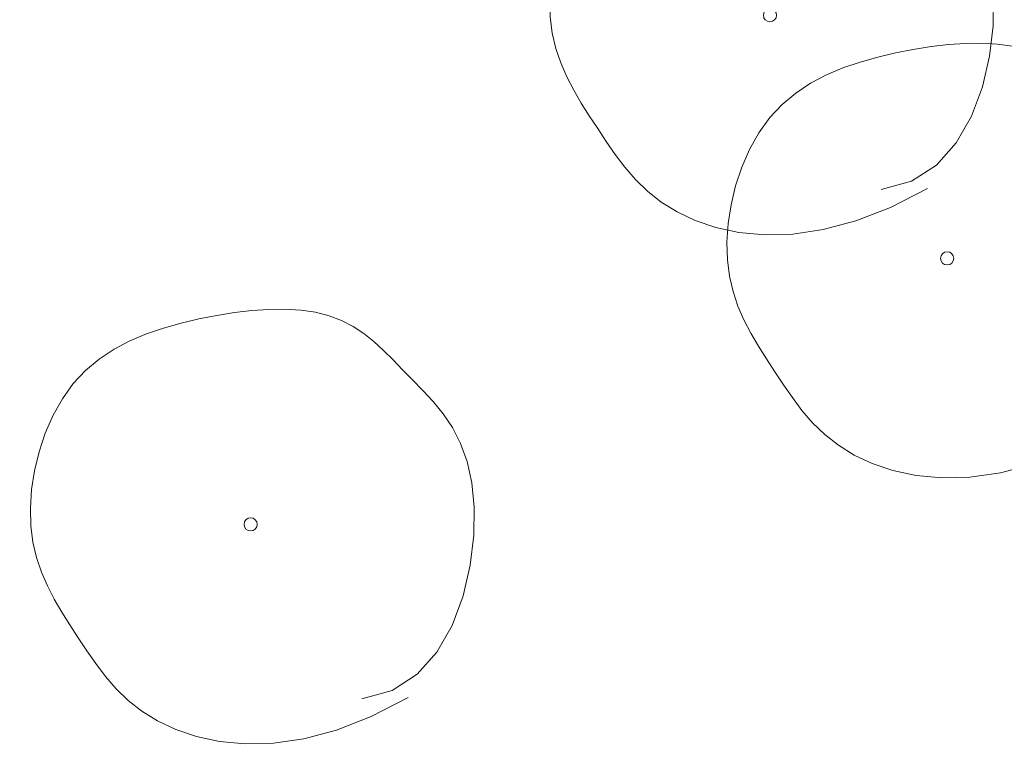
# Model space of a CAD drawing. Header units: metres. Extents: x 196678 to 197613, y 355400 to 356418.
# Tile 8 of 40: x 197068 to 197088, y 355552 to 355567. Entities that reach past the tile are written whole.
import ezdxf

# ---------------------------------------------------------------- set-up
doc = ezdxf.new("R2010")
doc.units = ezdxf.units.M
doc.layers.add('B-WE-GR-BOOM-S', color=252, linetype='Continuous', lineweight=18)

# ---------------------------------------------------------------- blocks, each defined once
blk = doc.blocks.new('SGR-BOOM_09')
blk.add_lwpolyline([(-2.711, 3.837), (-3.391, 3.615), (-3.939, 3.223), (-4.367, 2.697), (-4.684, 2.075), (-4.901, 1.394), (-5.029, 0.692), (-5.078, 0.004), (-5.057, -0.631), (-4.978, -1.184), (-4.849, -1.658), (-4.679, -2.064), (-4.477, -2.414), (-4.251, -2.716), (-4.01, -2.983), (-3.764, -3.225), (-3.519, -3.452), (-3.284, -3.674), (-3.056, -3.889), (-2.829, -4.093), (-2.6, -4.282), (-2.363, -4.453), (-2.114, -4.603), (-1.847, -4.727), (-1.559, -4.822), (-1.246, -4.884), (-0.91, -4.917), (-0.554, -4.921), (-0.182, -4.9), (0.202, -4.856), (0.595, -4.791), (0.994, -4.707), (1.395, -4.608), (1.794, -4.494), (2.188, -4.363), (2.571, -4.21), (2.939, -4.034), (3.289, -3.828), (3.615, -3.591), (3.913, -3.317), (4.179, -3.005), (4.41, -2.651), (4.604, -2.263), (4.761, -1.849), (4.881, -1.421), (4.964, -0.986), (5.01, -0.553), (5.019, -0.132), (4.99, 0.267), (4.925, 0.639), (4.826, 0.985), (4.699, 1.309), (4.548, 1.616), (4.377, 1.91), (4.191, 2.196), (3.994, 2.477), (3.79, 2.759), (3.583, 3.043), (3.366, 3.327), (3.134, 3.606), (2.878, 3.874), (2.592, 4.126), (2.268, 4.357), (1.9, 4.563), (1.48, 4.737), (1.004, 4.874), (0.471, 4.963), (-0.115, 4.99), (-0.752, 4.944), (-1.438, 4.81), (-2.17, 4.577), (-2.945, 4.231), (-3.76, 3.761)])
blk.add_circle((0, 0), 0.15)

msp = doc.modelspace()

# ---------------------------------------------------------------- block references
at = {"layer": 'B-WE-GR-BOOM-S', "xscale": 0.9000000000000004, "yscale": 0.9000000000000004, "zscale": 0.9000000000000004, "rotation": 177.2882798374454}
for p in [(197082.993, 355566.974), (197086.618, 355562.001), (197072.368, 355556.561)]:
    msp.add_blockref('SGR-BOOM_09', p, dxfattribs=at)

doc.saveas('drawing.dxf')
